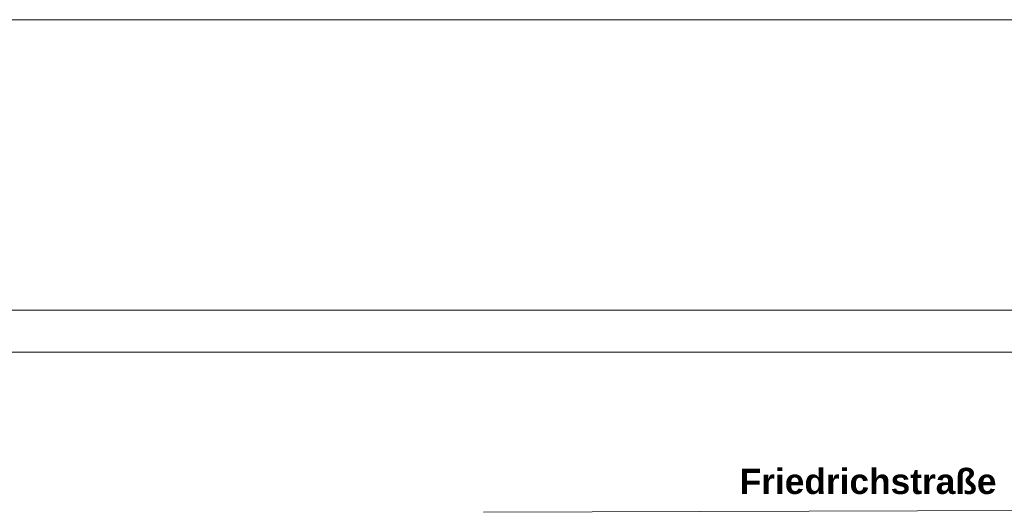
# Model space of a CAD drawing. Header units: metres. Extents: x -15 to 143, y -45 to 47.
# Tile 16 of 41: x 46.08 to 50.76, y 32.74 to 35.09. Entities that reach past the tile are written whole.
import ezdxf

# ---------------------------------------------------------------- set-up
doc = ezdxf.new("R2010")
doc.units = ezdxf.units.M
doc.header["$LTSCALE"] = 0.0125
doc.linetypes.add('STRICHLINIE2', pattern=[0.375, 0.25, -0.125])
doc.layers.add('A_VDK__6', color=4, linetype='STRICHLINIE2')
doc.layers.add('X_YYY_STF__8', color=7, linetype='Continuous')
doc.layers.add('LP_Ü_PLAN', color=7, linetype='Continuous', lineweight=0)
doc.styles.add('HausBez', font='arialbd.ttf')

# ---------------------------------------------------------------- blocks, each defined once
blk = doc.blocks.new('Ü_Plan_F')
at = {"layer": 'LP_Ü_PLAN', "color": 253, "lineweight": 0}
blk.add_line((4.0963, 7.2848), (1.4027, 7.2751), dxfattribs=at)
at = {"layer": 'LP_Ü_PLAN', "color": 7, "lineweight": 0, "style": 'HausBez'}
blk.add_text('Friedrichstraße', height=0.12, dxfattribs=at).set_placement((2.6204, 7.3622))

msp = doc.modelspace()

# ---------------------------------------------------------------- linework, layer by layer
at = {"layer": 'X_YYY_STF__8', "lineweight": 0, "ltscale": 0.2}
for p, q in [((42.6874, 35.0851), (59.6841, 35.0851)), ((42.6874, 35.0851), (59.6841, 35.0851)), ((42.6874, 33.7045), (59.6841, 33.7045))]:
    msp.add_line(p, q, dxfattribs=at)
at = {"layer": 'X_YYY_STF__8', "lineweight": 0}
msp.add_line((42.6874, 33.5045), (59.6842, 33.5045), dxfattribs=at)

# ---------------------------------------------------------------- block references
at = {"layer": 'A_VDK__6', "linetype": 'Continuous'}
msp.add_blockref('Ü_Plan_F', (46.8862, 25.4677), dxfattribs=at)

doc.saveas('drawing.dxf')
